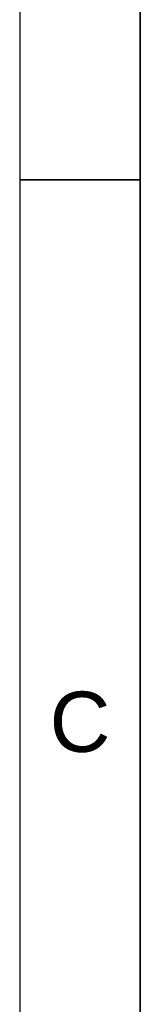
# Model space of a CAD drawing. Header units: inches. Extents: x 3 to 360, y 8 to 227.
# Tile 17 of 98: x 2.67 to 8, y 134.15 to 177.76. Entities that reach past the tile are written whole.
import ezdxf
from ezdxf.enums import TextEntityAlignment as Align

# ---------------------------------------------------------------- set-up
doc = ezdxf.new("R2010")
doc.units = ezdxf.units.IN
doc.header["$LTSCALE"] = 10.666667
doc.header["$MEASUREMENT"] = 0
doc.layers.get('0').update_dxf_attribs({"lineweight": 25})
doc.layers.get('DEFPOINTS').update_dxf_attribs({"lineweight": 25})
doc.layers.add('BORDER', color=7, linetype='Continuous', lineweight=25)
doc.layers.add('BORDER_TEXT', color=7, linetype='Continuous', lineweight=25)
doc.styles.add('Text Style153', font='arial.ttf')

# ---------------------------------------------------------------- blocks, each defined once
blk = doc.blocks.new('Borders ProEnergy ANSI-D')
at = {"layer": 'BORDER', "lineweight": 35}
for p, q in [((0.75, 1.25), (0.75, 20.75)), ((0.25, 16), (0.75, 16))]:
    blk.add_line(p, q, dxfattribs=at)
at = {"layer": 'DEFPOINTS'}
blk.add_line((0.25, 21.25), (0.25, 0.75), dxfattribs=at)
at = {"layer": 'BORDER_TEXT', "style": 'Text Style153'}
blk.add_text('C', height=0.25, dxfattribs=at).set_placement((0.5, 13.625), align=Align.CENTER)

msp = doc.modelspace()

# ---------------------------------------------------------------- block references
at = {"xscale": 10.66666666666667, "yscale": 10.66666666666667, "zscale": 10.66666666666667}
msp.add_blockref('Borders ProEnergy ANSI-D', (0, 0), dxfattribs=at)

doc.saveas('drawing.dxf')
